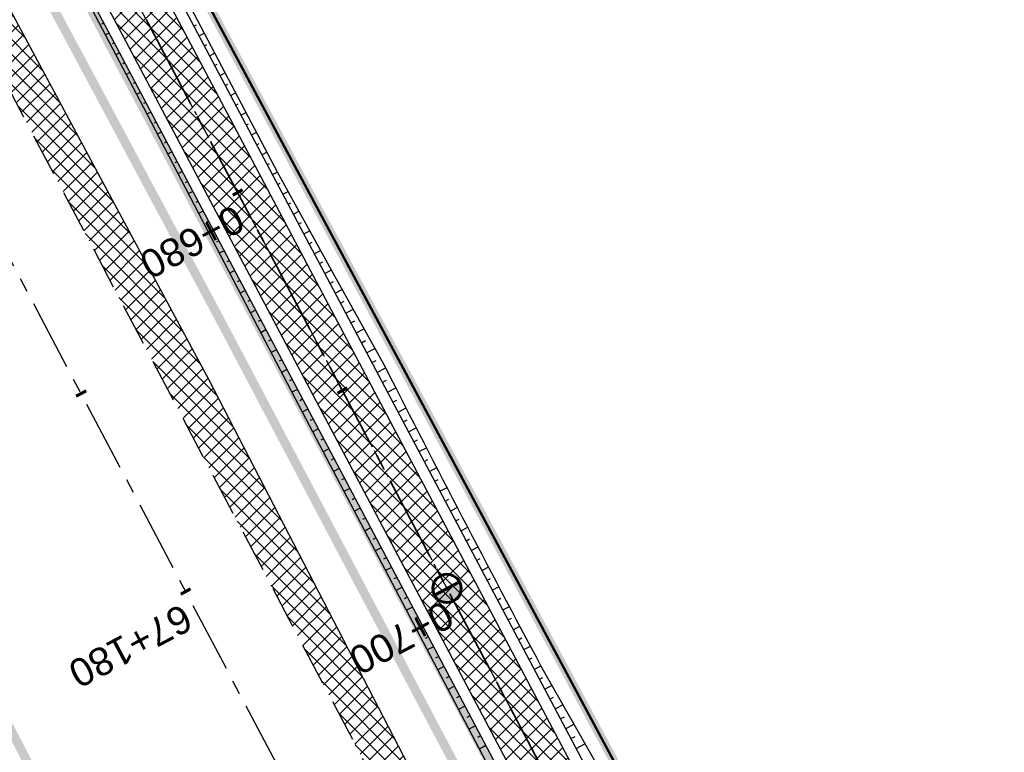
# Model space of a CAD drawing. Header units: metres. Extents: x 7529682 to 7533751, y 5721195 to 5727842.
# Tile 150 of 179: x 7530025 to 7530069, y 5727171 to 5727204. Entities that reach past the tile are written whole.
import ezdxf

# ---------------------------------------------------------------- set-up
doc = ezdxf.new("R2010")
doc.units = ezdxf.units.M
for name, pattern in [('817-dzialki-09-05-04$0$HIDDEN', [0.375, 0.25, -0.125]), ('ACAD_ISO05W100', [33, 24, -3, 0, -3, 0, -3]), ('CENTER', [50.8, 31.75, -6.35, 6.35, -6.35]), ('CENTER2', [28.575, 19.05, -3.175, 3.175, -3.175]), ('HIDDEN', [9.525, 6.35, -3.175])]:
    doc.linetypes.add(name, pattern=pattern)
for name, color, linetype in [('C-DROGI-SYTUACJA', 7, 'Continuous'), ('C-DROGI-SYTUACJA-ETYKIETY', 7, 'Continuous'), ('D-hatch-pobocza', 131, 'Continuous'), ('D-pobocza', 60, 'Continuous'), ('D-rowy', 160, 'Continuous'), ('D-skarpa', 2, 'Continuous'), ('D-skarpa-kreskowanie', 2, 'Continuous')]:
    doc.layers.add(name, color=color, linetype=linetype)
for name, color, linetype, lineweight, true_color in [('D-ewidencja-numery', 7, 'Continuous', 50, 0x40ff00), ('D-hatch-ciag-pieszo-rowerowy', 7, 'Continuous', 13, 0xff9f80), ('D-LR-etap-III', 7, '817-dzialki-09-05-04$0$HIDDEN', 50, 0x00008f)]:
    doc.layers.add(name, color=color, linetype=linetype, lineweight=lineweight, true_color=true_color)
for name, color, linetype, lineweight in [('D-krawędzie', 3, 'Continuous', 30), ('D-obrzeża', 2, 'Continuous', 30), ('D-oś', 10, 'CENTER', 30), ('D-pas-drogowy', 7, 'ACAD_ISO05W100', 50)]:
    doc.layers.add(name, color=color, linetype=linetype, lineweight=lineweight)
doc.layers.add('poprzeczki', color=7, linetype='Continuous', true_color=0x0000c7)
doc.styles.get("Standard").update_dxf_attribs({"font": 'arial.ttf'})
pattern_1 = [(45, (0, 0), (-0.33675960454, 0.33675960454), []), (135, (0, 0), (-0.33675960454, -0.33675960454), [])]

# ---------------------------------------------------------------- blocks, each defined once
blk = doc.blocks.new('AeccTickLine')
at = {"color": 0, "linetype": 'ByBlock', "lineweight": -2}
blk.add_line((0, 1), (0, -1), dxfattribs=at)
blk = doc.blocks.new('kilometraz')
at = {"linetype": 'ByBlock', "lineweight": -2}
blk.add_hatch(color=0, dxfattribs=at).paths.add_polyline_path([(0, -0.28125, 0.41421356), (0.28125, 0, 0.41421356), (0, 0.28125)])
at = {"color": 0, "linetype": 'ByBlock', "lineweight": -2}
blk.add_line((0, 0.28125), (0, -0.28125), dxfattribs=at)
blk.add_circle((0, 0), 0.28125, dxfattribs=at)

msp = doc.modelspace()

# ---------------------------------------------------------------- hatches: boundary and pattern name
at = {"layer": 'D-hatch-ciag-pieszo-rowerowy'}
h = msp.add_hatch(dxfattribs=at)
h.set_pattern_fill('ANSI37', color=256, scale=0.15, style=0)
h.set_pattern_definition(pattern_1)
h.paths.add_polyline_path([(7530087.679, 5727092.356), (7530089.826, 5727093.645), (7530088.918, 5727095.394), (7530067.691, 5727136.19), (7530050.056, 5727169.469), (7530031.716, 5727204.157), (7530016.024, 5727233.702), (7529998.202, 5727267.634), (7529996.2, 5727266.069), (7530013.813, 5727232.534), (7530029.507, 5727202.986), (7530047.847, 5727168.299), (7530065.478, 5727135.027), (7530086.699, 5727094.242)])
at = {"layer": 'D-hatch-pobocza'}
h = msp.add_hatch(dxfattribs=at)
h.set_pattern_fill('ANSI37', color=256, scale=0.15, style=0)
h.set_pattern_definition(pattern_1)
h.paths.add_polyline_path([(7530033.2, 5727187.89), (7530019.74, 5727212.96), (7530009.31, 5727233.03), (7529993.271, 5727263.708), (7529991.738, 5727262.452), (7530006.702, 5727234.141), (7530044.198, 5727163.133), (7530082.89, 5727090.2), (7530088.411, 5727079.773), (7530090.482, 5727079.128), (7530082.53, 5727094.32), (7530071.3, 5727115.82), (7530059.02, 5727138.69), (7530045.92, 5727163.31)])

# ---------------------------------------------------------------- linework, layer by layer
at = {"layer": 'C-DROGI-SYTUACJA', "color": 10, "linetype": 'CENTER2', "lineweight": 35, "ltscale": 0.2}
msp.add_lwpolyline([(7529994.785, 5727271.452), (7530014.919, 5727233.118), (7530030.611, 5727203.571), (7530048.952, 5727168.884), (7530066.584, 5727135.609), (7530088.792, 5727092.929), (7530119.442, 5727037.047), (7530133.98, 5727010.094), (7530160.017, 5726961.45), (7530183.787, 5726917.333), (7530204.666, 5726877.528), (7530227.909, 5726832.904), (7530259.102, 5726774.826, 0.063585), (7530264.989, 5726766.578), (7530268.47, 5726762.818, -0.065084), (7530272.969, 5726756.475), (7530281.424, 5726740.504, -0.065084)], format="xyb", dxfattribs=at)
at = {"layer": 'D-ewidencja-numery', "color": 12, "ltscale": 15, "true_color": 0xc70000}
msp.add_lwpolyline([(7529996.497, 5727273.662), (7530017.541, 5727234.203), (7530033.054, 5727204.864), (7530051.623, 5727170.223), (7530069.277, 5727137.016), (7530089.385, 5727097.534), (7530109.713, 5727060.747), (7530136.77, 5727011.64), (7530162.447, 5726962.744), (7530187.674, 5726916.992), (7530207.821, 5726879.335), (7530230.626, 5726834.519), (7530262.288, 5726776.618), (7530277.51, 5726760.213), (7530286.037, 5726744.107)], dxfattribs=at)
at = {"layer": 'D-krawędzie', "linetype": 'HIDDEN', "ltscale": 0.3}
msp.add_lwpolyline([(7529737.465, 5727743.316), (7529742.213, 5727734.302), (7529762.326, 5727696.274), (7529777.785, 5727667.006), (7529799.322, 5727626.3), (7529822.193, 5727583.156), (7529846.924, 5727536.347), (7529864.752, 5727502.663), (7529900.459, 5727434.965), (7529935.352, 5727369.308), (7529971.476, 5727300.786), (7530006.702, 5727234.141), (7530044.198, 5727163.133), (7530082.89, 5727090.2), (7530098.687, 5727060.362), (7530131.998, 5726997.21), (7530163.822, 5726937.097), (7530204.081, 5726861.013), (7530247.82, 5726778.438), (7530252.22, 5726770.26), (7530259.735, 5726756.9), (7530263.782, 5726749.287), (7530270.196, 5726737.096)], dxfattribs=at)
at = {"layer": 'D-LR-etap-III', "ltscale": 10, "flags": 128}
msp.add_lwpolyline([(7531750.474, 5723895.103, 0.4, 0.4, 0), (7531750.505, 5723895.13, 0.4, 0.4, 0), (7531682.71, 5724022.92, 0.4, 0.4, 0), (7531619.177, 5724147.204, 0.4, 0.4, 0), (7531592.309, 5724198.489, 0.4, 0.4, 0), (7531553.264, 5724272.919, 0.4, 0.4, 0), (7531504.02, 5724366.79, 0.4, 0.4, 0), (7531482.09, 5724407.62, 0.4, 0.4, 0), (7531412.35, 5724541.183, 0.4, 0.4, 0), (7531388.464, 5724586.93, 0.4, 0.4, 0), (7531345.12, 5724669.94, 0.4, 0.4, 0), (7531127.66, 5725081.67, 0.4, 0.4, 0), (7531059.253, 5725211.041, 0.4, 0.4, 0), (7531008.007, 5725307.954, 0.4, 0.4, 0), (7530964.182, 5725390.836, 0.4, 0.4, 0), (7530914.557, 5725484.684, 0.4, 0.4, 0), (7530865.243, 5725577.494, 0.4, 0.4, 0), (7530840.085, 5725624.059, 0.4, 0.4, 0), (7530802.56, 5725694.925, 0.4, 0.4, 0), (7530755.54, 5725787.51, 0.4, 0.4, 0), (7530708.718, 5725876.303, 0.4, 0.4, 0), (7530695.12, 5725902.09, 0.4, 0.4, 0), (7530642.914, 5726001.078, 0.4, 0.4, 0), (7530634.935, 5726016.147, 0.4, 0.4, 0), (7530610.82, 5726061.93, 0.4, 0.4, 0), (7530610.82, 5726061.93, 0.4, 0.4, 0), (7530607.21, 5726063.51, 0.4, 0.4, 0), (7530597.42, 5726080.68, 0.4, 0.4, 0), (7530591.16, 5726088.44, 0.4, 0.4, 0), (7530581.28, 5726107.21, 0.4, 0.4, 0), (7530571.29, 5726130.56, 0.4, 0.4, 0), (7530549.555, 5726171.527, 0.4, 0.4, 0), (7530531.014, 5726206.474, 0.4, 0.4, 0), (7530516.461, 5726236.017, 0.4, 0.4, 0), (7530500.799, 5726266.141, 0.4, 0.4, 0), (7530491.35, 5726283.94, 0.4, 0.4, 0), (7530482.4, 5726303.41, 0.4, 0.4, 0), (7530482.4, 5726303.41, 0.4, 0.4, 0), (7530450.41, 5726357.28, 0.4, 0.4, 0), (7530397.759, 5726458.5, 0.4, 0.4, 0), (7530334.708, 5726583.665, 0.4, 0.4, 0), (7530303.939, 5726645.168, 0.4, 0.4, 0), (7530300.51, 5726651.778, 0.4, 0.4, 0), (7530289.214, 5726671.967, 0.4, 0.4, 0), (7530281.54, 5726685.57, 0.4, 0.4, 0), (7530261.371, 5726724.163, 0.4, 0.4, 0), (7530254.03, 5726738.21, 0.4, 0.4, 0), (7530197.22, 5726845.06, 0.4, 0.4, 0), (7530194.71, 5726849.15, 0.4, 0.4, 0), (7530195.92, 5726850.75, 0.4, 0.4, 0), (7530170.547, 5726892.961, 0.4, 0.4, 0), (7530143.175, 5726945.066, 0.4, 0.4, 0), (7530105.06, 5727018.32, 0.4, 0.4, 0), (7530100.06, 5727027.16, 0.4, 0.4, 0), (7530062.319, 5727099.625, 0.4, 0.4, 0), (7530015.379, 5727189.42, 0.4, 0.4, 0), (7529983.208, 5727250.207, 0.4, 0.4, 0), (7529953.284, 5727306.747, 0.4, 0.4, 0), (7529900.671, 5727406.159, 0.4, 0.4, 0), (7529890.63, 5727425.131, 0.4, 0.4, 0), (7529875.155, 5727454.426, 0.4, 0.4, 0), (7529857.56, 5727487.787, 0.4, 0.4, 0), (7529835.194, 5727530.193, 0.4, 0.4, 0), (7529811.741, 5727574.662, 0.4, 0.4, 0), (7529792.102, 5727611.923, 0.4, 0.4, 0), (7529768.066, 5727657.47, 0.4, 0.4, 0), (7529755.211, 5727682.131, 0.4, 0.4, 0), (7529753.31, 5727681.13, 0.4, 0.4, 0), (7529739.21, 5727707.77, 0.4, 0.4, 0), (7529735.395, 5727711.252, 0.4, 0.4, 0), (7529725.42, 5727730.2, 0.4, 0.4, 0), (7529723.55, 5727729.88, 0.4, 0.4, 0), (7529695.567, 5727782.932, 0.4, 0.4, 0), (7529717.68, 5727794.024, 0.4, 0.4, 0), (7529736.275, 5727758.647, 0.4, 0.4, 0), (7529736.275, 5727758.647, 0.4, 0.4, 0), (7529744.511, 5727750.406, 0.4, 0.4, 0), (7529744.511, 5727750.406, 0.4, 0.4, 0), (7529750.283, 5727738.55, 0.4, 0.4, 0), (7529777.109, 5727687.569, 0.4, 0.4, 0), (7529796.515, 5727651.33, 0.4, 0.4, 0), (7529814.938, 5727616.793, 0.4, 0.4, 0), (7529839.007, 5727572.304, 0.4, 0.4, 0), (7529860.618, 5727532.509, 0.4, 0.4, 0), (7529882.349, 5727491.504, 0.4, 0.4, 0), (7529904.865, 5727449.096, 0.4, 0.4, 0), (7529920.747, 5727418.885, 0.4, 0.4, 0), (7529946.677, 5727368.547, 0.4, 0.4, 0), (7529972.025, 5727320.573, 0.4, 0.4, 0), (7529987.74, 5727290.153, 0.4, 0.4, 0), (7529996.497, 5727273.662, 0.4, 0.4, 0), (7530017.541, 5727234.203, 0.4, 0.4, 0), (7530033.054, 5727204.864, 0.4, 0.4, 0), (7530051.623, 5727170.223, 0.4, 0.4, 0), (7530069.277, 5727137.016, 0.4, 0.4, 0), (7530089.385, 5727097.534, 0.4, 0.4, 0), (7530109.713, 5727060.747, 0.4, 0.4, 0), (7530136.77, 5727011.64, 0.4, 0.4, 0), (7530162.447, 5726962.744, 0.4, 0.4, 0), (7530187.674, 5726916.992, 0.4, 0.4, 0), (7530207.821, 5726879.335, 0.4, 0.4, 0), (7530230.626, 5726834.519, 0.4, 0.4, 0), (7530262.288, 5726776.618, 0.4, 0.4, 0), (7530277.51, 5726760.213, 0.4, 0.4, 0), (7530286.037, 5726744.107, 0.4, 0.4, 0), (7530288.097, 5726735.884, 0.4, 0.4, 0), (7530290.394, 5726725.047, 0.4, 0.4, 0), (7530296.177, 5726713.583, 0.4, 0.4, 0), (7530302.726, 5726701.182, 0.4, 0.4, 0), (7530325.685, 5726657.466, 0.4, 0.4, 0), (7530343.244, 5726623.649, 0.4, 0.4, 0), (7530360.23, 5726591.747, 0.4, 0.4, 0), (7530383.209, 5726548.059, 0.4, 0.4, 0), (7530406.018, 5726503.606, 0.4, 0.4, 0), (7530427.465, 5726462.62, 0.4, 0.4, 0), (7530447.928, 5726424.388, 0.4, 0.4, 0), (7530471.127, 5726379.921, 0.4, 0.4, 0), (7530490.501, 5726343.033, 0.4, 0.4, 0), (7530509.499, 5726306.733, 0.4, 0.4, 0), (7530529.89, 5726267.244, 0.4, 0.4, 0), (7530543.852, 5726238.99, 0.4, 0.4, 0), (7530554.809, 5726218.944, 0.4, 0.4, 0), (7530559.027, 5726212.223, 0.4, 0.4, 0), (7530563.061, 5726206.41, 0.4, 0.4, 0), (7530566.934, 5726200.464, 0.4, 0.4, 0), (7530569.771, 5726194.902, 0.4, 0.4, 0), (7530571.473, 5726191.282, 0.4, 0.4, 0), (7530572.839, 5726188.025, 0.4, 0.4, 0), (7530575.295, 5726182.035, 0.4, 0.4, 0), (7530579.737, 5726173.306, 0.4, 0.4, 0), (7530583.3, 5726167.41, 0.4, 0.4, 0), (7530593.4, 5726163.33, 0.4, 0.4, 0), (7530598.618, 5726155.264, 0.4, 0.4, 0), (7530608.258, 5726140.497, 0.4, 0.4, 0), (7530603.27, 5726136.83, 0.4, 0.4, 0), (7530606.53, 5726131.84, 0.4, 0.4, 0), (7530604.239, 5726124.217, 0.4, 0.4, 0), (7530605.847, 5726121.63, 0.4, 0.4, 0), (7530608.972, 5726116.164, 0.4, 0.4, 0), (7530618.114, 5726097.791, 0.4, 0.4, 0), (7530651.213, 5726034.96, 0.4, 0.4, 0), (7530670.244, 5725998.611, 0.4, 0.4, 0), (7530698.075, 5725945.953, 0.4, 0.4, 0), (7530716.506, 5725911.305, 0.4, 0.4, 0), (7530735.223, 5725875.667, 0.4, 0.4, 0), (7530752.504, 5725842.155, 0.4, 0.4, 0), (7530778.311, 5725793.501, 0.4, 0.4, 0), (7530797.5, 5725756.382, 0.4, 0.4, 0), (7530812.519, 5725728.289, 0.4, 0.4, 0), (7530820.039, 5725713.16, 0.4, 0.4, 0), (7530822.422, 5725710.194, 0.4, 0.4, 0), (7530833.155, 5725688.801, 0.4, 0.4, 0), (7530849.629, 5725656.159, 0.4, 0.4, 0), (7530867.983, 5725621.964, 0.4, 0.4, 0), (7530872.63, 5725612.888, 0.4, 0.4, 0), (7530880.354, 5725597.595, 0.4, 0.4, 0), (7530883.839, 5725593.389, 0.4, 0.4, 0), (7530891.782, 5725587.763, 0.4, 0.4, 0), (7530895.039, 5725584.281, 0.4, 0.4, 0), (7530897.034, 5725580.941, 0.4, 0.4, 0), (7530900.952, 5725579.946, 0.4, 0.4, 0), (7530904.81, 5725571.977, 0.4, 0.4, 0), (7530903.682, 5725568.566, 0.4, 0.4, 0), (7530908.901, 5725558.845, 0.4, 0.4, 0), (7530910.252, 5725545.672, 0.4, 0.4, 0), (7530912.873, 5725538.646, 0.4, 0.4, 0), (7530945.278, 5725478.464, 0.4, 0.4, 0), (7530959.692, 5725450.246, 0.4, 0.4, 0), (7531002.827, 5725368.192, 0.4, 0.4, 0), (7531044.704, 5725290.314, 0.4, 0.4, 0), (7531064.099, 5725253.213, 0.4, 0.4, 0), (7531083.01, 5725216.678, 0.4, 0.4, 0), (7531113.013, 5725158.466, 0.4, 0.4, 0), (7531137.364, 5725113.071, 0.4, 0.4, 0), (7531150.831, 5725086.712, 0.4, 0.4, 0), (7531159.746, 5725076.641, 0.4, 0.4, 0), (7531166.31, 5725074.58, 0.4, 0.4, 0), (7531172.29, 5725062.58, 0.4, 0.4, 0), (7531170.59, 5725055.606, 0.4, 0.4, 0), (7531173.733, 5725044.081, 0.4, 0.4, 0), (7531215.342, 5724964.86, 0.4, 0.4, 0), (7531238.054, 5724921.685, 0.4, 0.4, 0), (7531262.39, 5724875.283, 0.4, 0.4, 0), (7531295.587, 5724811.266, 0.4, 0.4, 0), (7531348.488, 5724712.363, 0.4, 0.4, 0), (7531363.741, 5724682.684, 0.4, 0.4, 0), (7531366.987, 5724675.865, 0.4, 0.4, 0), (7531382.541, 5724646.111, 0.4, 0.4, 0), (7531401.299, 5724610.875, 0.4, 0.4, 0), (7531428.965, 5724558.862, 0.4, 0.4, 0), (7531449.111, 5724520.398, 0.4, 0.4, 0), (7531477.293, 5724465.831, 0.4, 0.4, 0), (7531500.996, 5724421.113, 0.4, 0.4, 0), (7531512.122, 5724400.549, 0.4, 0.4, 0), (7531513.782, 5724396.757, 0.4, 0.4, 0), (7531526.32, 5724379.39, 0.4, 0.4, 0), (7531566.784, 5724302.736, 0.4, 0.4, 0), (7531612.277, 5724225.61, 0.4, 0.4, 0), (7531620.493, 5724210.548, 0.4, 0.4, 0), (7531631.578, 5724196.258, 0.4, 0.4, 0), (7531653.484, 5724152.434, 0.4, 0.4, 0), (7531661.151, 5724128.494, 0.4, 0.4, 0), (7531673.881, 5724101.186, 0.4, 0.4, 0), (7531684.691, 5724081.184, 0.4, 0.4, 0), (7531699.212, 5724051.17, 0.4, 0.4, 0), (7531704.034, 5724040.584, 0.4, 0.4, 0), (7531704.034, 5724040.584, 0.4, 0.4, 0), (7531703.913, 5724037.17, 0.4, 0.4, 0), (7531736.42, 5723969.232, 0.4, 0.4, 0), (7531738.285, 5723967.699, 0.4, 0.4, 0), (7531742.181, 5723962.346, 0.4, 0.4, 0), (7531744.286, 5723958.616, 0.4, 0.4, 0), (7531755.393, 5723944.193, 0.4, 0.4, 0), (7531758.69, 5723936.76, 0.4, 0.4, 0), (7531780.08, 5723929.25, 0.4, 0.4, 0), (7531792.612, 5723906.338, 0.4, 0.4, 0), (7531792.612, 5723906.338, 0.4, 0.4, 0), (7531756.962, 5723883.055, 0.4, 0.4, 0), (7531750.46, 5723895.13, 0.4, 0.4, 0), (7531750.46, 5723895.13, 0, 0, 0)], format="xyseb", dxfattribs=at)
at = {"layer": 'D-obrzeża'}
for points in [[(7530255.071, 5726779.69), (7530226.804, 5726832.32), (7530203.558, 5726876.949), (7530182.683, 5726916.746), (7530158.916, 5726960.858), (7530132.878, 5727009.502), (7530118.344, 5727036.45), (7530087.65, 5727092.412), (7530086.699, 5727094.242), (7530065.478, 5727135.027), (7530047.847, 5727168.299), (7530029.507, 5727202.986), (7530013.813, 5727232.534), (7529993.681, 5727270.865)], [(7530097.92, 5727078.885), (7530089.894, 5727093.518), (7530067.691, 5727136.19), (7530050.056, 5727169.469), (7530031.716, 5727204.157), (7530016.024, 5727233.702), (7529998.205, 5727267.629)]]:
    msp.add_lwpolyline(points, dxfattribs=at)
at = {"layer": 'D-oś', "ltscale": 0.1}
msp.add_lwpolyline([(7530260.688, 5726747.65), (7530256.664, 5726755.22), (7530249.153, 5726768.573), (7530244.732, 5726776.79), (7530200.988, 5726859.376), (7530160.728, 5726935.459), (7530128.903, 5726995.575), (7530095.593, 5727058.727), (7530079.798, 5727088.56), (7530041.105, 5727161.496), (7530003.607, 5727232.506), (7529968.381, 5727299.153), (7529932.259, 5727367.671), (7529897.365, 5727433.327), (7529861.657, 5727501.028), (7529843.829, 5727534.712), (7529819.1, 5727581.518), (7529796.228, 5727624.663), (7529774.69, 5727665.371), (7529759.232, 5727694.637), (7529739.12, 5727732.663), (7529700.238, 5727806.043)], dxfattribs=at)
at = {"layer": 'D-oś', "ltscale": 0.03}
msp.add_lwpolyline([(7529994.785, 5727271.452), (7530014.919, 5727233.118), (7530030.611, 5727203.571), (7530048.952, 5727168.884), (7530066.584, 5727135.609), (7530088.792, 5727092.929), (7530119.442, 5727037.047), (7530133.98, 5727010.094), (7530160.017, 5726961.45), (7530183.787, 5726917.333), (7530204.666, 5726877.528), (7530227.909, 5726832.904), (7530259.102, 5726774.826, 0.063585), (7530264.989, 5726766.578), (7530268.47, 5726762.818, -0.065084), (7530272.969, 5726756.475), (7530281.424, 5726740.504, -0.065084)], format="xyb", dxfattribs=at)
at = {"layer": 'D-pas-drogowy', "ltscale": 0.2, "flags": 128}
msp.add_lwpolyline([(7531633.019, 5724182.834, 0.4, 0.4, 0), (7531617.559, 5724211.608, 0.4, 0.4, 0), (7531566.784, 5724302.736, 0.4, 0.4, 0), (7531538.419, 5724356.47, 0.4, 0.4, 0), (7531526.32, 5724379.39, 0.4, 0.4, 0), (7531516.102, 5724393.607, 0.4, 0.4, 0.001485), (7531513.78, 5724396.838, 0.4, 0.4, 0), (7531501.87, 5724413.41, 0.4, 0.4, 0), (7531474.926, 5724464.508, 0.4, 0.4, 0), (7531446.2, 5724518.992, 0.4, 0.4, 0), (7531424.962, 5724559.262, 0.4, 0.4, 0), (7531398.444, 5724609.566, 0.4, 0.4, 0), (7531379.647, 5724645.216, 0.4, 0.4, 0), (7531365.23, 5724672.56, 0.4, 0.4, 0), (7531341.306, 5724717.915, 0.4, 0.4, 0), (7531312.9, 5724771.789, 0.4, 0.4, 0), (7531292.591, 5724810.307, 0.4, 0.4, 0), (7531259.392, 5724873.271, 0.4, 0.4, 0), (7531233.74, 5724921.923, 0.4, 0.4, 0), (7531203.073, 5724980.092, 0.4, 0.4, 0), (7531173.471, 5725036.225, 0.4, 0.4, 0), (7531168.27, 5725046.09, 0.4, 0.4, 0), (7531172.29, 5725062.58, 0.4, 0.4, 0), (7531166.31, 5725074.58, 0.4, 0.4, 0), (7531150.32, 5725079.6, 0.4, 0.4, 0), (7531141.5, 5725096.43, 0.4, 0.4, 0), (7531109.312, 5725157.814, 0.4, 0.4, 0), (7531086.641, 5725201.048, 0.4, 0.4, 0), (7531059.198, 5725253.384, 0.4, 0.4, 0), (7531028.207, 5725312.489, 0.4, 0.4, 0), (7530999.105, 5725367.99, 0.4, 0.4, 0), (7530956.248, 5725449.725, 0.4, 0.4, 0), (7530924.398, 5725510.464, 0.4, 0.4, 0), (7530897.51, 5725561.74, 0.4, 0.4, 0), (7530894.46, 5725566.14, 0.4, 0.4, 0), (7530892.16, 5725570.49, 0.4, 0.4, 0), (7530869.363, 5725613.307, 0.4, 0.4, 0), (7530861.694, 5725627.705, 0.4, 0.4, 0), (7530852.74, 5725644.52, 0.4, 0.4, 0), (7530831.51, 5725684.2, 0.4, 0.4, 0), (7530811.13, 5725722.52, 0.4, 0.4, 0), (7530792.348, 5725757.941, 0.4, 0.4, 0), (7530768.03, 5725803.8, 0.4, 0.4, 0), (7530748.769, 5725840.179, 0.4, 0.4, 0), (7530727.7, 5725879.97, 0.4, 0.4, 0), (7530712.098, 5725909.545, 0.4, 0.4, 0), (7530693.644, 5725944.645, 0.4, 0.4, 0), (7530665.702, 5725997.539, 0.4, 0.4, 0), (7530641.76, 5726042.88, 0.4, 0.4, 0), (7530616.5, 5726091.48, 0.4, 0.4, 0), (7530604.628, 5726114.32, 0.4, 0.4, -0.007763), (7530602.5, 5726118.43, 0.4, 0.4, 0), (7530603.992, 5726123.395, 0.4, 0.4, 0), (7530606.53, 5726131.84, 0.4, 0.4, 0), (7530603.27, 5726136.83, 0.4, 0.4, 0), (7530593.776, 5726151.369, 0.4, 0.4, 0), (7530590.203, 5726156.84, 0.4, 0.4, 0), (7530583.3, 5726167.41, 0.4, 0.4, 0), (7530580.578, 5726170.428, 0.4, 0.4, 0), (7530575.85, 5726175.67, 0.4, 0.4, 0), (7530569.01, 5726186.66, 0.4, 0.4, 0), (7530562.555, 5726199.189, 0.4, 0.4, 0), (7530555.67, 5726211.39, 0.4, 0.4, 0), (7530548.29, 5726224.23, 0.4, 0.4, 0), (7530540.58, 5726237.71, 0.4, 0.4, 0), (7530532.68, 5726252.65, 0.4, 0.4, 0), (7530524.06, 5726269.35, 0.4, 0.4, 0), (7530502.82, 5726309.91, 0.4, 0.4, 0), (7530488.83, 5726336.63, 0.4, 0.4, 0), (7530466.03, 5726380.16, 0.4, 0.4, 0), (7530438.47, 5726432.77, 0.4, 0.4, 0), (7530424.53, 5726459.09, 0.4, 0.4, 0), (7530401.63, 5726502.97, 0.4, 0.4, 0), (7530383.38, 5726538.06, 0.4, 0.4, 0), (7530353.97, 5726593.52, 0.4, 0.4, 0), (7530338.47, 5726622.74, 0.4, 0.4, 0), (7530322.01, 5726653.88, 0.4, 0.4, 0), (7530297.54, 5726700.33, 0.4, 0.4, 0), (7530287.38, 5726719.6, 0.4, 0.4, 0), (7530285.95, 5726722.316, 0.4, 0.4, 0), (7530280.26, 5726733.12, 0.4, 0.4, 0), (7530266.73, 5726758.74, 0.4, 0.4, 0), (7530260.42, 5726770.47, 0.4, 0.4, 0), (7530253.25, 5726783.82, 0.4, 0.4, 0), (7530244.95, 5726799.33, 0.4, 0.4, 0), (7530239.39, 5726808.49, 0.4, 0.4, 0), (7530238.29, 5726807.9, 0.4, 0.4, 0), (7530218.11, 5726850.67, 0.4, 0.4, 0), (7530175.907, 5726928.168, 0.4, 0.4, 0), (7530096.68, 5727076.15, 0.4, 0.4, 0), (7530094.68, 5727079.89, 0.4, 0.4, 0), (7530064.597, 5727135.523, 0.4, 0.4, 0), (7530046.731, 5727168.892, 0.4, 0.4, 0), (7530025.803, 5727208.461, 0.4, 0.4, 0), (7530012.847, 5727232.979, 0.4, 0.4, 0), (7529994.15, 5727268.45, 0.4, 0.4, 0), (7529981.671, 5727291.93, 0.4, 0.4, 0), (7529949.89, 5727351.73, 0.4, 0.4, 0), (7529924.75, 5727399.03, 0.4, 0.4, 0), (7529915.516, 5727417.1, 0.4, 0.4, 0), (7529885.83, 5727475.19, 0.4, 0.4, 0), (7529862.56, 5727519.97, 0.4, 0.4, 0), (7529852.985, 5727538.191, 0.4, 0.4, 0), (7529836.513, 5727569.511, 0.4, 0.4, 0), (7529815.369, 5727609.141, 0.4, 0.4, 0), (7529792.795, 5727651.247, 0.4, 0.4, 0), (7529774.199, 5727685.858, 0.4, 0.4, 0), (7529746.966, 5727736.059, 0.4, 0.4, 0), (7529733.92, 5727757.62, 0.4, 0.4, 0), (7529708.607, 5727806.389, 0.4, 0.4, 0), (7529688.492, 5727796.345, 0.4, 0.4, 0), (7529723.55, 5727729.88, 0.4, 0.4, 0), (7529725.42, 5727730.2, 0.4, 0.4, 0), (7529735.38, 5727711.28, 0.4, 0.4, 0), (7529739.21, 5727707.77, 0.4, 0.4, 0), (7529753.31, 5727681.13, 0.4, 0.4, 0), (7529755.178, 5727682.114, 0.4, 0.4, 0), (7529792.102, 5727611.923, 0.4, 0.4, 0), (7529811.741, 5727574.662, 0.4, 0.4, 0), (7529835.194, 5727530.193, 0.4, 0.4, 0), (7529857.56, 5727487.787, 0.4, 0.4, 0), (7529875.155, 5727454.426, 0.4, 0.4, 0), (7529890.63, 5727425.131, 0.4, 0.4, 0), (7529900.671, 5727406.159, 0.4, 0.4, 0), (7529953.284, 5727306.747, 0.4, 0.4, 0), (7529983.208, 5727250.207, 0.4, 0.4, 0), (7530015.379, 5727189.42, 0.4, 0.4, 0), (7530062.319, 5727099.625, 0.4, 0.4, 0), (7530100.06, 5727027.16, 0.4, 0.4, 0), (7530105.06, 5727018.32, 0.4, 0.4, 0), (7530143.175, 5726945.066, 0.4, 0.4, 0), (7530170.547, 5726892.961, 0.4, 0.4, 0), (7530195.92, 5726850.75, 0.4, 0.4, 0), (7530194.71, 5726849.15, 0.4, 0.4, 0), (7530197.22, 5726845.06, 0.4, 0.4, 0), (7530254.03, 5726738.21, 0.4, 0.4, 0), (7530261.371, 5726724.163, 0.4, 0.4, 0), (7530281.54, 5726685.57, 0.4, 0.4, 0), (7530289.214, 5726671.967, 0.4, 0.4, 0), (7530300.51, 5726651.778, 0.4, 0.4, 0), (7530303.939, 5726645.168, 0.4, 0.4, 0), (7530334.708, 5726583.665, 0.4, 0.4, 0), (7530397.759, 5726458.5, 0.4, 0.4, 0), (7530450.41, 5726357.28, 0.4, 0.4, 0), (7530482.4, 5726303.41, 0.4, 0.4, 0), (7530483.688, 5726301.003, 0.4, 0.4, 0), (7530491.35, 5726283.94, 0.4, 0.4, 0), (7530512.67, 5726243.78, 0.4, 0.4, 0), (7530529.43, 5726209.46, 0.4, 0.4, 0), (7530571.29, 5726130.56, 0.4, 0.4, 0), (7530581.28, 5726107.21, 0.4, 0.4, 0), (7530591.16, 5726088.44, 0.4, 0.4, 0), (7530597.42, 5726080.68, 0.4, 0.4, 0), (7530607.21, 5726063.51, 0.4, 0.4, 0), (7530610.82, 5726061.93, 0.4, 0.4, 0), (7530634.935, 5726016.147, 0.4, 0.4, 0), (7530642.914, 5726001.078, 0.4, 0.4, 0), (7530695.12, 5725902.09, 0.4, 0.4, 0), (7530708.718, 5725876.303, 0.4, 0.4, 0), (7530755.54, 5725787.51, 0.4, 0.4, 0), (7530802.56, 5725694.925, 0.4, 0.4, 0), (7530840.085, 5725624.059, 0.4, 0.4, 0), (7530865.243, 5725577.494, 0.4, 0.4, 0), (7530914.557, 5725484.684, 0.4, 0.4, 0), (7530964.182, 5725390.836, 0.4, 0.4, 0), (7531008.007, 5725307.954, 0.4, 0.4, 0), (7531059.253, 5725211.041, 0.4, 0.4, 0), (7531127.66, 5725081.67, 0.4, 0.4, 0), (7531345.12, 5724669.94, 0.4, 0.4, 0), (7531388.464, 5724586.93, 0.4, 0.4, 0), (7531412.35, 5724541.183, 0.4, 0.4, 0), (7531482.09, 5724407.62, 0.4, 0.4, 0), (7531504.02, 5724366.79, 0.4, 0.4, 0), (7531519.374, 5724337.52, 0.4, 0.4, 0), (7531563.749, 5724252.932, 0.4, 0.4, 0), (7531602.175, 5724179.681, 0.4, 0.4, 0), (7531619.177, 5724147.204, 0.4, 0.4, 0), (7531625.038, 5724135.635, 0.4, 0.4, 0), (7531656.796, 5724073.316, 0.4, 0.4, 0), (7531675.12, 5724037.36, 0.4, 0.4, 0), (7531682.71, 5724022.92, 0.4, 0.4, 0), (7531705.565, 5723979.811, 0.4, 0.4, 0), (7531736.606, 5723921.262, 0.4, 0.4, 0), (7531750.46, 5723895.13, 0.4, 0.4, 0), (7531740.77, 5723886.56, 0.4, 0.4, 0), (7531732.86, 5723885, 0.4, 0.4, 0), (7531722.18, 5723887.77, 0.4, 0.4, 0), (7531729.87, 5723862.17, 0.4, 0.4, 0), (7531742.92, 5723861.93, 0.4, 0.4, 0), (7531763.71, 5723859.52, 0.4, 0.4, 0), (7531768.42, 5723854.12, 0.4, 0.4, 0), (7531787.42, 5723817.97, 0.4, 0.4, 0), (7531795.57, 5723809.82, 0.4, 0.4, 0), (7531816.347, 5723819.85, 0.4, 0.4, 0), (7531816.347, 5723819.85, 0.4, 0.4, 0), (7531805.06, 5723843.23, 0.4, 0.4, 0), (7531803.61, 5723886.23, 0.4, 0.4, 0), (7531803.61, 5723886.23, 0.4, 0.4, 0), (7531780.08, 5723929.25, 0.4, 0.4, 0), (7531758.69, 5723936.76, 0.4, 0.4, 0), (7531749.359, 5723946.412, 0.4, 0.4, 0), (7531742.71, 5723953.29, 0.4, 0.4, 0), (7531735.177, 5723967.878, 0.4, 0.4, 0), (7531722.37, 5723992.68, 0.4, 0.4, 0), (7531705.042, 5724030.886, 0.4, 0.4, 0), (7531699.47, 5724043.17, 0.4, 0.4, 0), (7531692.69, 5724058.11, 0.4, 0.4, 0), (7531679.672, 5724084.017, 0.4, 0.4, 0), (7531674.55, 5724094.21, 0.4, 0.4, 0), (7531666.633, 5724114.003, 0.4, 0.4, 0), (7531649, 5724153.82, 0.4, 0.4, 0), (7531641.49, 5724149.34, 0.4, 0.4, 0), (7531626.04, 5724179.34, 0.4, 0.4, 0), (7531633.03, 5724182.84, 0, 0, 0)], format="xyseb", dxfattribs=at)
at = {"layer": 'D-pobocza'}
for points in [[(7529998.605, 5727267.942), (7530016.466, 5727233.935), (7530032.157, 5727204.391), (7530050.498, 5727169.703), (7530068.134, 5727136.422), (7530090.335, 5727093.754), (7530120.98, 5727037.883), (7530135.521, 5727010.922), (7530161.559, 5726962.278), (7530185.332, 5726918.154), (7530206.217, 5726878.339), (7530218.182, 5726855.367)], [(7529995.8, 5727265.757), (7530013.371, 5727232.301), (7530029.065, 5727202.752), (7530047.405, 5727168.065), (7530065.035, 5727134.795), (7530087.248, 5727092.104), (7530117.905, 5727036.211), (7530132.438, 5727009.265), (7530158.475, 5726960.622), (7530182.241, 5726916.511), (7530203.115, 5726876.718), (7530214.73, 5726854.418)], [(7530090.482, 5727079.128), (7530082.53, 5727094.32), (7530071.3, 5727115.82), (7530059.02, 5727138.69), (7530045.92, 5727163.31), (7530033.2, 5727187.89), (7530019.74, 5727212.96), (7530009.31, 5727233.03), (7529993.271, 5727263.708)]]:
    msp.add_lwpolyline(points, dxfattribs=at)
at = {"layer": 'D-rowy', "linetype": 'HIDDEN', "ltscale": 0.1, "const_width": 0.4, "flags": 128}
msp.add_lwpolyline([(7530210.965, 5726857.162), (7530158.809, 5726954.52), (7530122.465, 5727022.753), (7530095.922, 5727072.859), (7530086.314, 5727091.113), (7530063.16, 5727134.709), (7530033.596, 5727190.759), (7530021.34, 5727213.676), (7530002.619, 5727249.036), (7529995.396, 5727262.503), (7529988.789, 5727275.206), (7529976.334, 5727299.006), (7529958.125, 5727333.488), (7529939.362, 5727369.129), (7529923.146, 5727399.734), (7529918.219, 5727408.985), (7529909.126, 5727427.527), (7529905.376, 5727434.673), (7529896.192, 5727451.152), (7529887.557, 5727467.231), (7529877.124, 5727486.657), (7529866.166, 5727506.778), (7529855.76, 5727526.176), (7529840.707, 5727554.898), (7529824.518, 5727585.588), (7529810.515, 5727612.292), (7529795.682, 5727640.077), (7529780.379, 5727668.69), (7529772.315, 5727684.078), (7529762.635, 5727702.447), (7529747.007, 5727732.117), (7529740.676, 5727744.954)], dxfattribs=at)
at = {"layer": 'D-skarpa', "linetype": 'Continuous'}
msp.add_lwpolyline([(7530025.8, 5727208.601), (7530028.908, 5727202.667), (7530030.432, 5727199.742), (7530035.053, 5727190.873), (7530037.371, 5727186.443), (7530047.107, 5727167.909), (7530048.986, 5727164.303), (7530060.717, 5727142.226), (7530063.089, 5727137.824)], dxfattribs=at)
msp.add_lwpolyline([(7530032.389, 5727204.516), (7530033.922, 5727201.587), (7530036.252, 5727197.163), (7530038.674, 5727192.788), (7530041.094, 5727188.412, 0.005107), (7530048.02, 5727175.106), (7530050.488, 5727170.755), (7530050.929, 5727169.93), (7530052.845, 5727166.348), (7530055.203, 5727161.939), (7530057.586, 5727157.543, 0.004756), (7530066.945, 5727139.868), (7530068.606, 5727136.68)], format="xyb", dxfattribs=at)
at = {"layer": 'D-skarpa-kreskowanie', "linetype": 'Continuous'}
for p, q in [((7530028.511, 5727203.796, 107.775), (7530028.435, 5727203.755, 107.718)), ((7530032.54, 5727203.668, 107.907), (7530032.655, 5727203.729, 107.821)), ((7530028.745, 5727203.354, 107.776), (7530028.591, 5727203.272, 107.659)), ((7530032.773, 5727203.226, 107.908), (7530033.001, 5727203.346, 107.736)), ((7530028.98, 5727202.912, 107.776), (7530028.901, 5727202.871, 107.717)), ((7530033.007, 5727202.784, 107.908), (7530033.12, 5727202.844, 107.823)), ((7530029.214, 5727202.471, 107.777), (7530029.054, 5727202.386, 107.656)), ((7530033.241, 5727202.342, 107.909), (7530033.465, 5727202.46, 107.74)), ((7530029.447, 5727202.029, 107.777), (7530029.366, 5727201.986, 107.716)), ((7530033.475, 5727201.9, 107.909), (7530033.586, 5727201.959, 107.826)), ((7530029.681, 5727201.587, 107.778), (7530029.516, 5727201.499, 107.653)), ((7530033.708, 5727201.458, 107.91), (7530033.928, 5727201.574, 107.744)), ((7530029.915, 5727201.145, 107.778), (7530029.831, 5727201.1, 107.715)), ((7530033.942, 5727201.016, 107.91), (7530034.052, 5727201.074, 107.828)), ((7530030.149, 5727200.703, 107.779), (7530029.978, 5727200.612, 107.65)), ((7530034.176, 5727200.574, 107.911), (7530034.394, 5727200.689, 107.746)), ((7530030.382, 5727200.26, 107.779), (7530030.296, 5727200.215, 107.714)), ((7530034.409, 5727200.132, 107.912), (7530034.518, 5727200.189, 107.829)), ((7530030.616, 5727199.818, 107.78), (7530030.44, 5727199.726, 107.647)), ((7530034.643, 5727199.69, 107.912), (7530034.86, 5727199.805, 107.748)), ((7530030.85, 5727199.376, 107.78), (7530030.76, 5727199.329, 107.713)), ((7530034.877, 5727199.248, 107.913), (7530034.985, 5727199.305, 107.831)), ((7530031.083, 5727198.934, 107.781), (7530030.902, 5727198.839, 107.644)), ((7530035.111, 5727198.806, 107.913), (7530035.326, 5727198.92, 107.75)), ((7530031.317, 5727198.492, 107.782), (7530031.225, 5727198.444, 107.712)), ((7530035.344, 5727198.364, 107.914), (7530035.452, 5727198.421, 107.832)), ((7530031.551, 5727198.05, 107.782), (7530031.364, 5727197.952, 107.641)), ((7530035.578, 5727197.922, 107.914), (7530035.792, 5727198.035, 107.752)), ((7530031.785, 5727197.608, 107.783), (7530031.69, 5727197.558, 107.711)), ((7530035.812, 5727197.48, 107.915), (7530035.919, 5727197.536, 107.834)), ((7530032.018, 5727197.166, 107.783), (7530031.827, 5727197.065, 107.639)), ((7530036.045, 5727197.038, 107.915), (7530036.259, 5727197.15, 107.754)), ((7530032.252, 5727196.724, 107.784), (7530032.155, 5727196.673, 107.71)), ((7530036.279, 5727196.596, 107.916), (7530036.39, 5727196.654, 107.832)), ((7530032.486, 5727196.282, 107.784), (7530032.289, 5727196.178, 107.636)), ((7530036.513, 5727196.154, 107.916), (7530036.743, 5727196.275, 107.742)), ((7530032.719, 5727195.84, 107.785), (7530032.62, 5727195.788, 107.709)), ((7530036.747, 5727195.712, 107.917), (7530036.866, 5727195.775, 107.827)), ((7530032.953, 5727195.398, 107.785), (7530032.751, 5727195.291, 107.633)), ((7530036.98, 5727195.27, 107.917), (7530037.228, 5727195.4, 107.731)), ((7530033.187, 5727194.956, 107.786), (7530033.084, 5727194.902, 107.708)), ((7530037.214, 5727194.828, 107.918), (7530037.342, 5727194.895, 107.821)), ((7530033.42, 5727194.514, 107.786), (7530033.213, 5727194.404, 107.63)), ((7530037.448, 5727194.386, 107.918), (7530037.712, 5727194.525, 107.719)), ((7530033.654, 5727194.072, 107.787), (7530033.549, 5727194.017, 107.707)), ((7530037.681, 5727193.944, 107.919), (7530037.818, 5727194.016, 107.816)), ((7530033.888, 5727193.63, 107.787), (7530033.675, 5727193.518, 107.627)), ((7530037.915, 5727193.502, 107.919), (7530038.197, 5727193.65, 107.707)), ((7530034.122, 5727193.188, 107.788), (7530034.014, 5727193.131, 107.706)), ((7530038.149, 5727193.059, 107.92), (7530038.294, 5727193.136, 107.81)), ((7530034.355, 5727192.746, 107.788), (7530034.137, 5727192.631, 107.624)), ((7530038.383, 5727192.617, 107.92), (7530038.681, 5727192.776, 107.695)), ((7530034.589, 5727192.304, 107.789), (7530034.479, 5727192.246, 107.705)), ((7530038.616, 5727192.175, 107.921), (7530038.77, 5727192.257, 107.805)), ((7530034.823, 5727191.862, 107.789), (7530034.599, 5727191.744, 107.621)), ((7530038.85, 5727191.733, 107.921), (7530039.165, 5727191.9, 107.684)), ((7530035.056, 5727191.42, 107.79), (7530034.943, 5727191.36, 107.704)), ((7530039.084, 5727191.291, 107.922), (7530039.245, 5727191.377, 107.8)), ((7530035.29, 5727190.978, 107.79), (7530035.061, 5727190.857, 107.618)), ((7530039.317, 5727190.849, 107.922), (7530039.649, 5727191.025, 107.672)), ((7530035.524, 5727190.536, 107.791), (7530035.408, 5727190.475, 107.704)), ((7530039.551, 5727190.407, 107.923), (7530039.721, 5727190.497, 107.795)), ((7530035.758, 5727190.094, 107.791), (7530035.525, 5727189.971, 107.616)), ((7530039.785, 5727189.965, 107.923), (7530040.133, 5727190.15, 107.661)), ((7530035.991, 5727189.652, 107.792), (7530035.874, 5727189.59, 107.703)), ((7530040.018, 5727189.523, 107.924), (7530040.197, 5727189.618, 107.789)), ((7530036.225, 5727189.21, 107.792), (7530035.989, 5727189.085, 107.614)), ((7530040.252, 5727189.081, 107.925), (7530040.617, 5727189.274, 107.649)), ((7530036.459, 5727188.768, 107.793), (7530036.34, 5727188.705, 107.703)), ((7530040.486, 5727188.639, 107.925), (7530040.673, 5727188.738, 107.784)), ((7530036.692, 5727188.326, 107.793), (7530036.452, 5727188.199, 107.612)), ((7530040.72, 5727188.197, 107.926), (7530041.101, 5727188.399, 107.638)), ((7530036.926, 5727187.884, 107.794), (7530036.805, 5727187.82, 107.703)), ((7530040.953, 5727187.755, 107.926), (7530041.141, 5727187.855, 107.785)), ((7530037.16, 5727187.442, 107.795), (7530036.916, 5727187.313, 107.611)), ((7530041.187, 5727187.313, 107.927), (7530041.557, 5727187.509, 107.648)), ((7530037.394, 5727187, 107.795), (7530037.271, 5727186.935, 107.702)), ((7530041.421, 5727186.871, 107.927), (7530041.603, 5727186.967, 107.79)), ((7530037.627, 5727186.558, 107.796), (7530037.38, 5727186.427, 107.609)), ((7530041.654, 5727186.429, 107.928), (7530042.012, 5727186.618, 107.658)), ((7530037.861, 5727186.116, 107.796), (7530037.737, 5727186.05, 107.702)), ((7530041.888, 5727185.987, 107.928), (7530042.064, 5727186.08, 107.795)), ((7530038.095, 5727185.674, 107.797), (7530037.845, 5727185.542, 107.608)), ((7530042.122, 5727185.545, 107.929), (7530042.468, 5727185.728, 107.668)), ((7530038.328, 5727185.232, 107.797), (7530038.203, 5727185.166, 107.702)), ((7530042.356, 5727185.103, 107.929), (7530042.526, 5727185.193, 107.801)), ((7530038.562, 5727184.79, 107.798), (7530038.31, 5727184.656, 107.607)), ((7530042.589, 5727184.661, 107.93), (7530042.924, 5727184.838, 107.677)), ((7530038.796, 5727184.348, 107.798), (7530038.669, 5727184.281, 107.703)), ((7530042.823, 5727184.219, 107.93), (7530042.987, 5727184.306, 107.806)), ((7530039.03, 5727183.906, 107.799), (7530038.775, 5727183.771, 107.607)), ((7530043.057, 5727183.777, 107.931), (7530043.38, 5727183.948, 107.687)), ((7530039.263, 5727183.464, 107.799), (7530039.135, 5727183.396, 107.703)), ((7530043.29, 5727183.335, 107.931), (7530043.451, 5727183.42, 107.81)), ((7530039.497, 5727183.022, 107.8), (7530039.24, 5727182.886, 107.606)), ((7530043.524, 5727182.893, 107.932), (7530043.845, 5727183.063, 107.69)), ((7530039.731, 5727182.58, 107.8), (7530039.601, 5727182.511, 107.703)), ((7530043.758, 5727182.451, 107.932), (7530043.917, 5727182.535, 107.812)), ((7530039.964, 5727182.138, 107.801), (7530039.705, 5727182.001, 107.605)), ((7530043.992, 5727182.009, 107.933), (7530044.31, 5727182.177, 107.693)), ((7530040.198, 5727181.696, 107.801), (7530040.068, 5727181.627, 107.703)), ((7530044.225, 5727181.567, 107.933), (7530044.384, 5727181.651, 107.814)), ((7530040.432, 5727181.254, 107.802), (7530040.17, 5727181.115, 107.604)), ((7530044.459, 5727181.125, 107.934), (7530044.774, 5727181.292, 107.696)), ((7530040.666, 5727180.812, 107.802), (7530040.534, 5727180.742, 107.703)), ((7530044.693, 5727180.683, 107.934), (7530044.85, 5727180.766, 107.816)), ((7530040.899, 5727180.37, 107.803), (7530040.635, 5727180.23, 107.603)), ((7530044.926, 5727180.241, 107.935), (7530045.239, 5727180.406, 107.699)), ((7530041.133, 5727179.928, 107.803), (7530041, 5727179.857, 107.703)), ((7530045.16, 5727179.799, 107.935), (7530045.316, 5727179.881, 107.818)), ((7530041.367, 5727179.486, 107.804), (7530041.1, 5727179.345, 107.603)), ((7530045.394, 5727179.357, 107.936), (7530045.704, 5727179.521, 107.702)), ((7530041.6, 5727179.044, 107.804), (7530041.466, 5727178.973, 107.703)), ((7530045.628, 5727178.915, 107.936), (7530045.782, 5727178.997, 107.82)), ((7530041.834, 5727178.602, 107.805), (7530041.565, 5727178.459, 107.602)), ((7530045.861, 5727178.473, 107.937), (7530046.169, 5727178.635, 107.705)), ((7530042.068, 5727178.16, 107.805), (7530041.933, 5727178.088, 107.703)), ((7530046.095, 5727178.031, 107.938), (7530046.248, 5727178.112, 107.822)), ((7530042.301, 5727177.718, 107.806), (7530042.03, 5727177.574, 107.601)), ((7530046.329, 5727177.589, 107.938), (7530046.633, 5727177.75, 107.709)), ((7530042.535, 5727177.276, 107.806), (7530042.399, 5727177.203, 107.704)), ((7530046.562, 5727177.147, 107.939), (7530046.714, 5727177.227, 107.824)), ((7530042.769, 5727176.834, 107.807), (7530042.495, 5727176.689, 107.6)), ((7530046.796, 5727176.705, 107.939), (7530047.097, 5727176.864, 107.712)), ((7530043.003, 5727176.392, 107.808), (7530042.865, 5727176.319, 107.704)), ((7530047.03, 5727176.263, 107.94), (7530047.18, 5727176.342, 107.827)), ((7530043.236, 5727175.95, 107.808), (7530042.96, 5727175.803, 107.6)), ((7530047.264, 5727175.821, 107.94), (7530047.562, 5727175.979, 107.715)), ((7530043.47, 5727175.508, 107.809), (7530043.331, 5727175.434, 107.704)), ((7530047.497, 5727175.379, 107.941), (7530047.646, 5727175.457, 107.829)), ((7530043.704, 5727175.066, 107.809), (7530043.425, 5727174.918, 107.599)), ((7530047.731, 5727174.937, 107.941), (7530048.027, 5727175.093, 107.718)), ((7530043.937, 5727174.623, 107.81), (7530043.797, 5727174.549, 107.704)), ((7530047.965, 5727174.495, 107.942), (7530048.119, 5727174.576, 107.825)), ((7530044.171, 5727174.181, 107.81), (7530043.89, 5727174.033, 107.598)), ((7530048.198, 5727174.053, 107.942), (7530048.521, 5727174.223, 107.699)), ((7530044.405, 5727173.739, 107.811), (7530044.264, 5727173.665, 107.704)), ((7530048.432, 5727173.611, 107.943), (7530048.6, 5727173.699, 107.816)), ((7530044.639, 5727173.297, 107.811), (7530044.355, 5727173.147, 107.597)), ((7530048.666, 5727173.169, 107.943), (7530049.014, 5727173.353, 107.681)), ((7530044.872, 5727172.855, 107.812), (7530044.73, 5727172.78, 107.704)), ((7530048.899, 5727172.727, 107.944), (7530049.08, 5727172.822, 107.807)), ((7530045.106, 5727172.413, 107.812), (7530044.82, 5727172.262, 107.596)), ((7530049.133, 5727172.285, 107.944), (7530049.508, 5727172.483, 107.662)), ((7530045.34, 5727171.971, 107.813), (7530045.196, 5727171.895, 107.704)), ((7530049.367, 5727171.843, 107.945), (7530049.561, 5727171.945, 107.799)), ((7530045.573, 5727171.529, 107.813), (7530045.285, 5727171.377, 107.596)), ((7530049.601, 5727171.401, 107.945), (7530050.001, 5727171.613, 107.643))]:
    msp.add_line(p, q, dxfattribs=at)

# ---------------------------------------------------------------- block references
at = {"layer": 'C-DROGI-SYTUACJA-ETYKIETY', "color": 2, "linetype": 'Continuous', "lineweight": 60, "xscale": 0.2499999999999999, "yscale": 0.2499999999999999, "zscale": 0.2499999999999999, "rotation": 297.8370226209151}
for p in [(7530027.502, 5727187.256), (7530032.172, 5727178.413)]:
    msp.add_blockref('AeccTickLine', p, dxfattribs=at)
at = {"layer": 'poprzeczki', "color": 2, "linetype": 'Continuous', "lineweight": 60, "xscale": 0.25, "yscale": 0.25, "zscale": 0.25, "rotation": 297.8670487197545}
for p in [(7530034.492, 5727196.232), (7530039.166, 5727187.392)]:
    msp.add_blockref('AeccTickLine', p, dxfattribs=at)
at = {"layer": 'poprzeczki', "color": 10, "linetype": 'Continuous', "lineweight": 60, "xscale": 2.249999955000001, "yscale": 2.249999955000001, "zscale": 2.249999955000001, "rotation": 297.8670487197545}
msp.add_blockref('kilometraz', (7530043.84, 5727178.552), dxfattribs=at)

# ---------------------------------------------------------------- texts
at = {"layer": 'C-DROGI-SYTUACJA-ETYKIETY', "color": 2}
for s, rotation, p in [('0+680', 207.867, (7530034.335, 5727195.726)), ('0+700', 207.867, (7530043.684, 5727178.045)), ('67+180', 207.837, (7530032.015, 5727177.906))]:
    msp.add_text(s, height=1.25, rotation=rotation, dxfattribs=at).set_placement(p)

doc.saveas('drawing.dxf')
